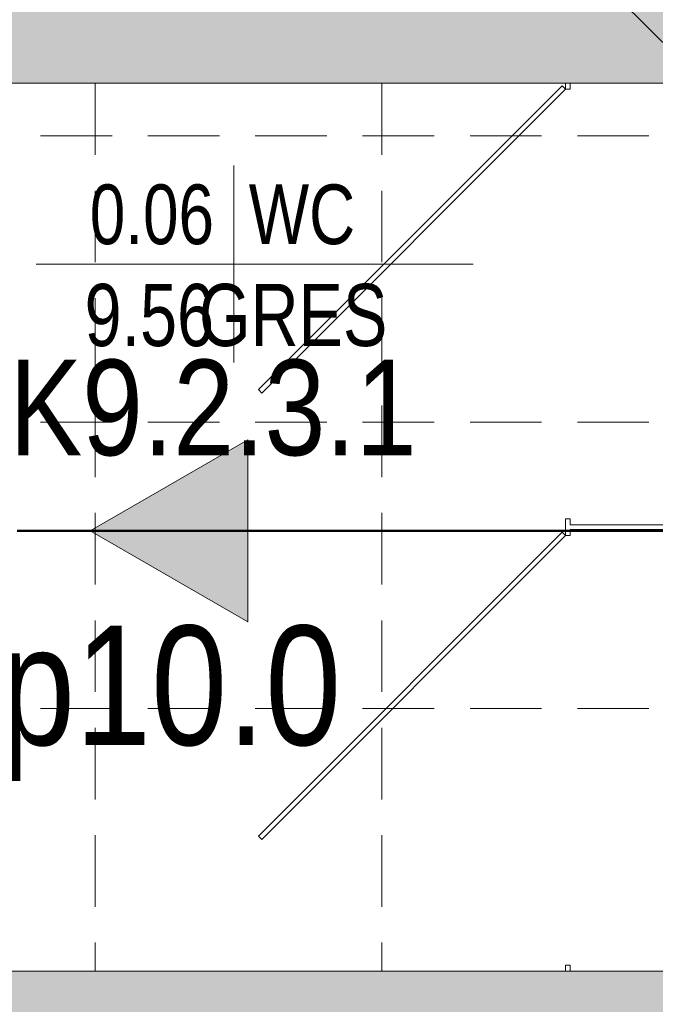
# Model space of a CAD drawing. Header units: millimetres. Extents: x -23540 to 53212, y -37964 to 41185.
# Tile 89 of 203: x -1873 to -1740, y -32038 to -31832. Entities that reach past the tile are written whole.
import ezdxf
from ezdxf.enums import TextEntityAlignment as Align

# ---------------------------------------------------------------- set-up
doc = ezdxf.new("R2010")
doc.units = ezdxf.units.MM
doc.linetypes.add('DASHEDX2', pattern=[1.5, 1, -0.5])
doc.linetypes.add('DIVIDEX2', pattern=[2.5, 1, -0.5, 0, -0.5, 0, -0.5])
doc.layers.get('0').update_dxf_attribs({"lineweight": 18})
for name, color, linetype, lineweight in [('BA_KS_ist.', 34, 'Continuous', 50), ('BA_met', 7, 'Continuous', 18), ('MM_KS_OPISY', 7, 'Continuous', 9), ('mm_opisy_2_KS', 1, 'Continuous', 18), ('mm_sprężone', 7, 'Continuous', 50), ('mm_wentylacja_bloki', 7, 'Continuous', 18), ('PG_PRZERYWANE_ŚREDNIE', 1, 'DASHEDX2', 18), ('PG_ŚCIANY_DZIAŁOWE', 3, 'Continuous', 18), ('Przekrojowa', 60, 'Continuous', 18)]:
    doc.layers.add(name, color=color, linetype=linetype, lineweight=lineweight)
doc.styles.add('ROMANS', font='bikromsw.shx', dxfattribs={"width": 0.8})
doc.styles.get("Standard").update_dxf_attribs({"font": 'arial.ttf'})

# ---------------------------------------------------------------- blocks, each defined once
blk = doc.blocks.new('bikmet')
blk.add_line((0, 1.65), (0, -1.65))
at = {"style": 'ROMANS', "width": 0.8}
blk.add_attdef('NRPOM', text='', height=1, dxfattribs=at).set_placement((-0.333, 0.333), align=Align.RIGHT)
blk.add_attdef('NWAPOM', (0.25, 0.333), '', height=1, dxfattribs=at)
blk.add_attdef('PODLOGA', text='', height=1.042, dxfattribs=at).set_placement((0.25, -0.333), align=Align.TOP_LEFT)
blk.add_attdef('RAREA', text='', height=1.042, dxfattribs=at).set_placement((-0.333, -0.333), align=Align.TOP_RIGHT)
blk = doc.blocks.new('ksstrz')
at = {"layer": 'mm_sprężone', "linetype": 'DIVIDEX2', "lineweight": 30}
h = blk.add_hatch(color=256, dxfattribs=at)
h.dxf.hatch_style = 1
h.paths.add_polyline_path([(28045.5, -44864.49), (28060.5, -44838.51), (28030.5, -44838.51)])
at = {"layer": 'mm_wentylacja_bloki'}
for p, q in [((28030.5, -44838.51), (28045.5, -44864.49)), ((28060.5, -44838.51), (28030.5, -44838.51)), ((28045.5, -44864.49), (28060.5, -44838.51))]:
    blk.add_line(p, q, dxfattribs=at)

msp = doc.modelspace()

# ---------------------------------------------------------------- hatches: boundary and pattern name
at = {"layer": 'PG_ŚCIANY_DZIAŁOWE', "true_color": 0x636466, "transparency": 33554610}
h = msp.add_hatch(color=251, dxfattribs=at)
h.dxf.hatch_style = 1
h.paths.add_polyline_path([(-1374.48, -31621.34), (-1411.41, -31621.34), (-1411.41, -32089.84), (-1585.41, -32089.84), (-1585.41, -31705.84), (-1585.41, -31597.84), (-1707.91, -31597.84), (-1707.91, -31616.34), (-1628.41, -31616.34), (-1628.41, -31826.84), (-1875.91, -31826.84), (-1875.91, -31616.34), (-1808.91, -31616.34), (-1808.91, -31597.84), (-1902.41, -31597.84), (-1902.41, -31616.34), (-1890.41, -31616.34), (-1890.41, -31845.34), (-1628.41, -31845.34), (-1628.41, -32031.34), (-2003.41, -32031.34), (-2003.41, -31616.34), (-2003.41, -31597.84), (-2053.41, -31597.84), (-2053.41, -31613.84), (-2021.91, -31613.84), (-2021.91, -32052.34), (-1822.41, -32052.34), (-1822.41, -32059.34), (-1813.41, -32059.34), (-1813.41, -32052.34), (-1624.41, -32052.34), (-1624.41, -32217.84), (-1637.91, -32217.84), (-1637.91, -32289.84), (-1562.85, -32289.84), (-1562.85, -32135.8), (-1374.48, -32135.8)])
h.paths.add_polyline_path([(-1411.41, -31481.34), (-1374.48, -31481.34), (-1374.48, -31446.84), (-1411.41, -31476.84)])

# ---------------------------------------------------------------- linework, layer by layer
at = {"color": 251, "lineweight": 20, "true_color": 0x636466}
for p, q in [((-1890.41, -31845.34), (-1628.41, -31845.34)), ((-1759.11, -31845.88), (-1822.75, -31909.52)), ((-1759.11, -31845.88), (-1758.41, -31846.59)), ((-1758.41, -31845.34), (-1758.41, -31846.59)), ((-1757.41, -31845.34), (-1757.41, -31846.59)), ((-1758.41, -31846.59), (-1822.05, -31910.23)), ((-1757.41, -31846.59), (-1758.41, -31846.59)), ((-1822.75, -31909.52), (-1822.05, -31910.23)), ((-1758.41, -31936.59), (-1758.41, -31940.09)), ((-1757.41, -31936.59), (-1758.41, -31936.59)), ((-1757.41, -31936.59), (-1757.41, -31937.84)), ((-1628.41, -31937.84), (-1757.41, -31937.84)), ((-1759.11, -31939.38), (-1822.75, -32003.02)), ((-1758.41, -31940.09), (-1822.05, -32003.73)), ((-1759.11, -31939.38), (-1758.41, -31940.09)), ((-1757.41, -31940.09), (-1758.41, -31940.09)), ((-1757.41, -31938.84), (-1757.41, -31940.09)), ((-1628.41, -31938.84), (-1757.41, -31938.84)), ((-1822.75, -32003.02), (-1822.05, -32003.73)), ((-1758.41, -32030.09), (-1758.41, -32031.34)), ((-1757.41, -32030.09), (-1758.41, -32030.09)), ((-1757.41, -32030.09), (-1757.41, -32031.34))]:
    msp.add_line(p, q, dxfattribs=at)
at = {"color": 251, "true_color": 0x636466}
msp.add_line((-2003.41, -32031.34), (-1628.41, -32031.34), dxfattribs=at)
at = {"layer": 'BA_KS_ist.', "linetype": 'Continuous', "ltscale": 25}
msp.add_line((-1641.19, -31939.1), (-1873.31, -31939.1), dxfattribs=at)
at = {"layer": 'BA_met', "color": 251, "true_color": 0x636466}
msp.add_line((-1869.29, -31883.21), (-1777.78, -31883.21), dxfattribs=at)
at = {"layer": 'PG_PRZERYWANE_ŚREDNIE', "color": 251, "lineweight": 15, "ltscale": 15, "true_color": 0x636466}
for p, q in [((-1856.91, -31845.34), (-1856.91, -32031.34)), ((-1796.91, -31845.34), (-1796.91, -32031.34)), ((-1628.41, -31856.34), (-2003.41, -31856.34)), ((-1628.41, -31916.34), (-2003.41, -31916.34)), ((-1628.41, -31976.34), (-2003.41, -31976.34))]:
    msp.add_line(p, q, dxfattribs=at)
at = {"layer": 'Przekrojowa'}
msp.add_line((-1817.98, -31756.81), (-1639.58, -31935.21), dxfattribs=at)
msp.add_line((-1817.98, -31756.81), (-1639.58, -31935.21), dxfattribs=at)

# ---------------------------------------------------------------- block references
at = {"layer": 'BA_met', "color": 251, "true_color": 0x636466}
ref = msp.add_blockref('bikmet', (-1827.87, -31883.21), dxfattribs=dict(at, xscale=12.5, yscale=12.5, zscale=12.5))
ref.add_attrib('NRPOM', '0.06', dxfattribs={"layer": '0', "height": 12.5, "style": 'ROMANS', "width": 0.8}).set_placement((-1832.04, -31879.04), align=Align.RIGHT)
ref.add_attrib('NWAPOM', 'WC', (-1824.75, -31879.04), dxfattribs={"layer": '0', "height": 12.5, "style": 'ROMANS', "width": 0.8})
ref.add_attrib('RAREA', '9.56', dxfattribs={"layer": '0', "height": 13.021, "style": 'ROMANS', "width": 0.8}).set_placement((-1832.04, -31887.37), align=Align.TOP_RIGHT)
ref.add_attrib('PODLOGA', '  GRES', dxfattribs={"layer": '0', "height": 13.021, "style": 'ROMANS', "width": 0.8}).set_placement((-1842.95, -31887.37), align=Align.TOP_LEFT)
at = {"layer": 'mm_sprężone', "color": 2, "linetype": 'DIVIDEX2', "lineweight": 30, "xscale": 1.27, "yscale": 1.27, "zscale": 1.27, "rotation": 30.00000000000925}
msp.add_blockref('ksstrz', (-61159.82, -422.73), dxfattribs=at)

# ---------------------------------------------------------------- texts
at = {"layer": 'MM_KS_OPISY', "insert": (-1897.73, -31958.96), "char_height": 25, "attachment_point": 1}
msp.add_mtext_dynamic_manual_height_columns('{\\fArial Narrow|b0|i0|c238|p34;wp10.0}', width=6.3197, gutter_width=1, heights=[0], dxfattribs=at)
at = {"layer": 'mm_opisy_2_KS', "char_height": 20, "attachment_point": 1}
for s, insert in [('\\fArial Narrow|b0|i0|c238|p34;K9.2.3', (-1945.22, -31840.6)), ('\\fArial Narrow|b0|i0|c238|p34;K9.2.3.1', (-1874.95, -31903.25))]:
    msp.add_mtext_dynamic_manual_height_columns(s, width=6.3197, gutter_width=1, heights=[0], dxfattribs=dict(at, insert=insert))

doc.saveas('drawing.dxf')
